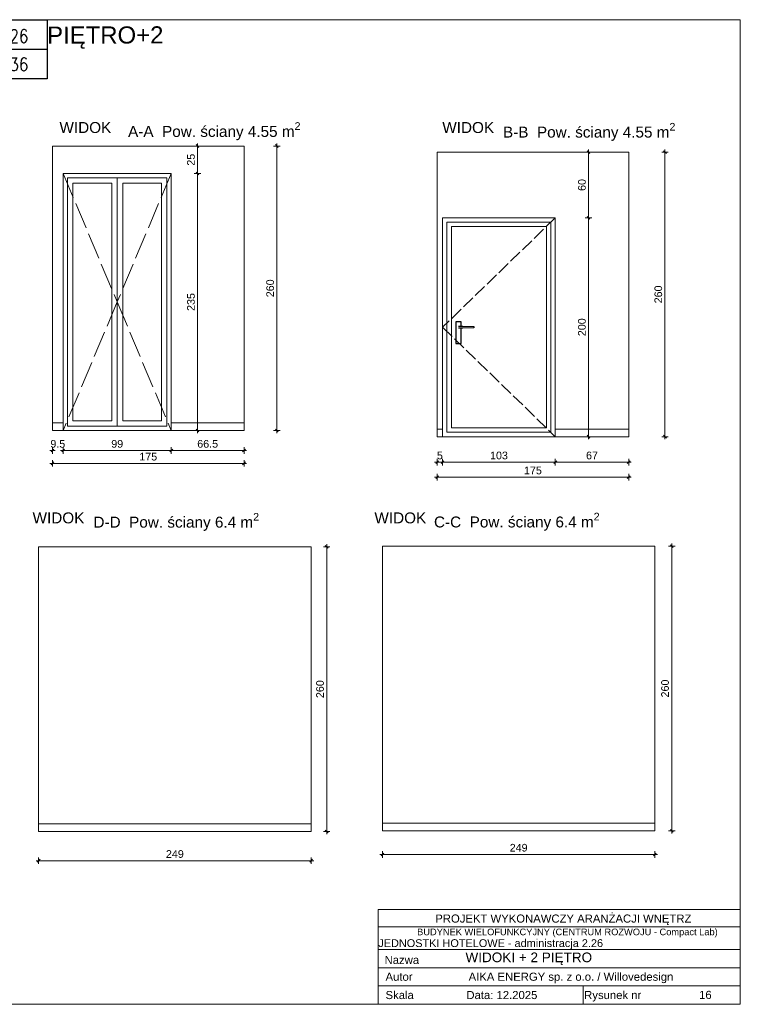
# Model space of a CAD drawing. Header units: millimetres. Extents: x 69081 to 158617, y -37521 to -9534.
# Tile 35 of 256: x 84914 to 85573, y -16424 to -15525. Entities that reach past the tile are written whole.
import ezdxf
from ezdxf.enums import TextEntityAlignment as Align

# ---------------------------------------------------------------- set-up
doc = ezdxf.new("R2010")
doc.units = ezdxf.units.MM
doc.linetypes.add('ACAD_ISO02W100', pattern=[15, 12, -3])
for name, color, linetype in [('A-DRZ', 7, 'Continuous'), ('ADMINISTRACJA RYSUNKI', 7, 'Continuous'), ('F-BIL', 1, 'Continuous'), ('F-BIL-OP', 3, 'Continuous'), ('F-BIL-TA', 1, 'Continuous')]:
    doc.layers.add(name, color=color, linetype=linetype)
doc.layers.add('Aika MEBLE WIDOKOWA', color=4, linetype='Continuous', lineweight=20, transparency=0.3)
for name, color, linetype, lineweight in [('Aika MEBLE wypełnienie', 8, 'Continuous', 0), ('AIKA NUMERACJA ŚCIAN', 30, 'Continuous', 5), ('Aika OPISY', 7, 'Continuous', 20), ('AIKA tabelka ogólna 25', 7, 'Continuous', 20), ('Aika WYMIAROWANIE 25', 7, 'Continuous', 20), ('NUMERACJA MIESZKAŃ', 12, 'Continuous', 0)]:
    doc.layers.add(name, color=color, linetype=linetype, lineweight=lineweight)
doc.styles.add('AM_arial', font='arial.ttf')
doc.styles.add('Annotative', font='arial.ttf')
doc.styles.add('SIMPLEX', font='simplex', dxfattribs={"width": 0.85})
doc.styles.get("Standard").update_dxf_attribs({"font": 'arial.ttf'})
doc.dimstyles.new('Dwudziestka', dxfattribs={"dimtxt": 7, "dimasz": 0.6, "dimexe": 5, "dimexo": 0, "dimgap": 2.5, "dimtad": 1, "dimdec": 3, "dimrnd": 0.5, "dimdsep": 46, "dimtxsty": 'AM_arial', "dimblk": 'znacznik', "dimcen": 0.09, "dimdle": 5, "dimse1": 1, "dimse2": 1, "dimclre": 256, "dimadec": 0, "dimazin": 0, "dimtfac": 0.4, "dimtdec": 3, "dimtix": 1, "dimtofl": 0, "dimtmove": 2, "dimatfit": 3, "dimldrblk": 'NONE', "dimfxl": 1, "dimtfillclr": 256, "dimtolj": 1, "dimlwd": 18, "dimlwe": 15, "dimarcsym": 0})

# ---------------------------------------------------------------- blocks, each defined once
blk = doc.blocks.new('znacznik')
at = {"color": 0}
for points in [[(-4, 0), (4, 0)], [(0, -5), (0, 5)]]:
    blk.add_lwpolyline(points, dxfattribs=at)
at = {"color": 1}
blk.add_lwpolyline([(-2.1, -2.1), (2.1, 2.1)], dxfattribs=at)
blk = doc.blocks.new('*D2894')
at = {"layer": 'Aika WYMIAROWANIE 25', "color": 0, "transparency": 16777216}
blk.add_line((84944.73, -15930.16), (85118.58, -15930.16), dxfattribs=at)
at = {"layer": 'Defpoints', "color": 0, "transparency": 16777216}
for p in [(84944.13, -15900.21), (85119.18, -15900.21), (85119.18, -15930.16)]:
    blk.add_point(p, dxfattribs=at)
at = {"layer": 'Aika WYMIAROWANIE 25', "color": 0, "linetype": 'ByBlock', "transparency": 16777216, "xscale": 0.6, "yscale": 0.6, "zscale": 0.6, "rotation": 180}
blk.add_blockref('znacznik', (84944.13, -15930.16), dxfattribs=at)
at = {"layer": 'Aika WYMIAROWANIE 25', "color": 0, "linetype": 'ByBlock', "transparency": 16777216, "xscale": 0.6, "yscale": 0.6, "zscale": 0.6}
blk.add_blockref('znacznik', (85119.18, -15930.16), dxfattribs=at)
at = {"layer": 'Aika WYMIAROWANIE 25', "color": 0, "transparency": 16777216, "insert": (85031.65, -15924.08), "char_height": 7, "attachment_point": 5, "style": 'AM_arial'}
blk.add_mtext('\\A1;175', dxfattribs=at)
blk = doc.blocks.new('_None')
blk = doc.blocks.new('*D2895')
at = {"layer": 'Aika WYMIAROWANIE 25', "color": 0, "transparency": 16777216}
blk.add_line((85118.58, -15918.45), (85053.3, -15918.45), dxfattribs=at)
at = {"layer": 'Defpoints', "color": 0, "transparency": 16777216}
for p in [(85052.7, -15900.21), (85119.18, -15900.21), (85052.7, -15918.45)]:
    blk.add_point(p, dxfattribs=at)
at = {"layer": 'Aika WYMIAROWANIE 25', "color": 0, "linetype": 'ByBlock', "transparency": 16777216, "xscale": 0.6, "yscale": 0.6, "zscale": 0.6, "rotation": 180}
blk.add_blockref('znacznik', (85052.7, -15918.45), dxfattribs=at)
at = {"layer": 'Aika WYMIAROWANIE 25', "color": 0, "linetype": 'ByBlock', "transparency": 16777216, "xscale": 0.6, "yscale": 0.6, "zscale": 0.6}
blk.add_blockref('znacznik', (85119.18, -15918.45), dxfattribs=at)
at = {"layer": 'Aika WYMIAROWANIE 25', "color": 0, "transparency": 16777216, "insert": (85085.94, -15912.38), "char_height": 7, "attachment_point": 5, "style": 'AM_arial'}
blk.add_mtext('\\A1;66.5', dxfattribs=at)
blk = doc.blocks.new('*D2896')
at = {"layer": 'Aika WYMIAROWANIE 25', "color": 0, "transparency": 16777216}
blk.add_line((85052.1, -15918.45), (84954.46, -15918.45), dxfattribs=at)
at = {"layer": 'Defpoints', "color": 0, "transparency": 16777216}
for p in [(84953.86, -15900.21), (85052.7, -15900.21), (84953.86, -15918.45)]:
    blk.add_point(p, dxfattribs=at)
at = {"layer": 'Aika WYMIAROWANIE 25', "color": 0, "linetype": 'ByBlock', "transparency": 16777216, "xscale": 0.6, "yscale": 0.6, "zscale": 0.6, "rotation": 180}
blk.add_blockref('znacznik', (84953.86, -15918.45), dxfattribs=at)
at = {"layer": 'Aika WYMIAROWANIE 25', "color": 0, "linetype": 'ByBlock', "transparency": 16777216, "xscale": 0.6, "yscale": 0.6, "zscale": 0.6}
blk.add_blockref('znacznik', (85052.7, -15918.45), dxfattribs=at)
at = {"layer": 'Aika WYMIAROWANIE 25', "color": 0, "transparency": 16777216, "insert": (85003.28, -15912.38), "char_height": 7, "attachment_point": 5, "style": 'AM_arial'}
blk.add_mtext('\\A1;99', dxfattribs=at)
blk = doc.blocks.new('*D2897')
at = {"layer": 'Aika WYMIAROWANIE 25', "color": 0, "transparency": 16777216}
for p, q in [((84943.53, -15918.45), (84942.93, -15918.45)), ((84954.46, -15918.45), (84955.06, -15918.45))]:
    blk.add_line(p, q, dxfattribs=at)
at = {"layer": 'Defpoints', "color": 0, "transparency": 16777216}
for p in [(84944.13, -15900.21), (84953.86, -15900.21), (84944.13, -15918.45)]:
    blk.add_point(p, dxfattribs=at)
at = {"layer": 'Aika WYMIAROWANIE 25', "color": 0, "linetype": 'ByBlock', "transparency": 16777216, "xscale": 0.6, "yscale": 0.6, "zscale": 0.6}
blk.add_blockref('znacznik', (84944.13, -15918.45), dxfattribs=at)
at = {"layer": 'Aika WYMIAROWANIE 25', "color": 0, "linetype": 'ByBlock', "transparency": 16777216, "xscale": 0.6, "yscale": 0.6, "zscale": 0.6, "rotation": 180}
blk.add_blockref('znacznik', (84953.86, -15918.45), dxfattribs=at)
at = {"layer": 'Aika WYMIAROWANIE 25', "color": 0, "transparency": 16777216, "insert": (84948.99, -15912.38), "char_height": 7, "attachment_point": 5, "style": 'AM_arial'}
blk.add_mtext('\\A1;9.5', dxfattribs=at)
blk = doc.blocks.new('*D2898')
at = {"layer": 'Aika WYMIAROWANIE 25', "color": 0, "transparency": 16777216}
blk.add_line((85149.15, -15899.61), (85149.15, -15640.81), dxfattribs=at)
at = {"layer": 'Defpoints', "color": 0, "transparency": 16777216}
for p in [(85119.18, -15640.21), (85149.15, -15640.21), (85119.18, -15900.21)]:
    blk.add_point(p, dxfattribs=at)
at = {"layer": 'Aika WYMIAROWANIE 25', "color": 0, "linetype": 'ByBlock', "transparency": 16777216, "xscale": 0.6, "yscale": 0.6, "zscale": 0.6}
for p, rotation in [((85149.15, -15640.21), 90), ((85149.15, -15900.21), 270)]:
    blk.add_blockref('znacznik', p, dxfattribs=dict(at, rotation=rotation))
at = {"layer": 'Aika WYMIAROWANIE 25', "color": 0, "transparency": 16777216, "insert": (85143.08, -15770.21), "char_height": 7, "attachment_point": 5, "rotation": 90, "style": 'AM_arial'}
blk.add_mtext('\\A1;260', dxfattribs=at)
blk = doc.blocks.new('*D2899')
at = {"layer": 'Aika WYMIAROWANIE 25', "color": 0, "transparency": 16777216}
blk.add_line((85076.75, -15665.81), (85076.75, -15899.61), dxfattribs=at)
at = {"layer": 'Defpoints', "color": 0, "transparency": 16777216}
for p in [(85052.7, -15665.21), (85052.7, -15900.21), (85076.75, -15900.21)]:
    blk.add_point(p, dxfattribs=at)
at = {"layer": 'Aika WYMIAROWANIE 25', "color": 0, "linetype": 'ByBlock', "transparency": 16777216, "xscale": 0.6, "yscale": 0.6, "zscale": 0.6}
for p, rotation in [((85076.75, -15665.21), 90), ((85076.75, -15900.21), 270)]:
    blk.add_blockref('znacznik', p, dxfattribs=dict(at, rotation=rotation))
at = {"layer": 'Aika WYMIAROWANIE 25', "color": 0, "transparency": 16777216, "insert": (85070.68, -15782.71), "char_height": 7, "attachment_point": 5, "rotation": 90, "style": 'AM_arial'}
blk.add_mtext('\\A1;235', dxfattribs=at)
blk = doc.blocks.new('*D2900')
at = {"layer": 'Aika WYMIAROWANIE 25', "color": 0, "transparency": 16777216}
blk.add_line((85076.75, -15664.61), (85076.75, -15640.81), dxfattribs=at)
at = {"layer": 'Defpoints', "color": 0, "transparency": 16777216}
for p in [(85052.7, -15640.21), (85076.75, -15640.21), (85052.7, -15665.21)]:
    blk.add_point(p, dxfattribs=at)
at = {"layer": 'Aika WYMIAROWANIE 25', "color": 0, "linetype": 'ByBlock', "transparency": 16777216, "xscale": 0.6, "yscale": 0.6, "zscale": 0.6}
for p, rotation in [((85076.75, -15640.21), 90), ((85076.75, -15665.21), 270)]:
    blk.add_blockref('znacznik', p, dxfattribs=dict(at, rotation=rotation))
at = {"layer": 'Aika WYMIAROWANIE 25', "color": 0, "transparency": 16777216, "insert": (85070.68, -15652.71), "char_height": 7, "attachment_point": 5, "rotation": 90, "style": 'AM_arial'}
blk.add_mtext('\\A1;25', dxfattribs=at)
blk = doc.blocks.new('*D2901')
at = {"layer": 'Aika WYMIAROWANIE 25', "color": 0, "transparency": 16777216}
blk.add_line((85503.87, -15646.39), (85503.87, -15905.19), dxfattribs=at)
at = {"layer": 'Defpoints', "color": 0, "transparency": 16777216}
for p in [(85470.7, -15645.79), (85470.7, -15905.79), (85503.87, -15905.79)]:
    blk.add_point(p, dxfattribs=at)
at = {"layer": 'Aika WYMIAROWANIE 25', "color": 0, "linetype": 'ByBlock', "transparency": 16777216, "xscale": 0.6, "yscale": 0.6, "zscale": 0.6}
for p, rotation in [((85503.87, -15645.79), 90), ((85503.87, -15905.79), 270)]:
    blk.add_blockref('znacznik', p, dxfattribs=dict(at, rotation=rotation))
at = {"layer": 'Aika WYMIAROWANIE 25', "color": 0, "transparency": 16777216, "insert": (85497.8, -15775.79), "char_height": 7, "attachment_point": 5, "rotation": 90, "style": 'AM_arial'}
blk.add_mtext('\\A1;260', dxfattribs=at)
blk = doc.blocks.new('*D2902')
at = {"layer": 'Aika WYMIAROWANIE 25', "color": 0, "transparency": 16777216}
blk.add_line((85470.1, -15929.07), (85404.25, -15929.07), dxfattribs=at)
at = {"layer": 'Defpoints', "color": 0, "transparency": 16777216}
for p in [(85403.65, -15905.79), (85470.7, -15905.79), (85403.65, -15929.07)]:
    blk.add_point(p, dxfattribs=at)
at = {"layer": 'Aika WYMIAROWANIE 25', "color": 0, "linetype": 'ByBlock', "transparency": 16777216, "xscale": 0.6, "yscale": 0.6, "zscale": 0.6, "rotation": 180}
blk.add_blockref('znacznik', (85403.65, -15929.07), dxfattribs=at)
at = {"layer": 'Aika WYMIAROWANIE 25', "color": 0, "linetype": 'ByBlock', "transparency": 16777216, "xscale": 0.6, "yscale": 0.6, "zscale": 0.6}
blk.add_blockref('znacznik', (85470.7, -15929.07), dxfattribs=at)
at = {"layer": 'Aika WYMIAROWANIE 25', "color": 0, "transparency": 16777216, "insert": (85437.18, -15923), "char_height": 7, "attachment_point": 5, "style": 'AM_arial'}
blk.add_mtext('\\A1;67', dxfattribs=at)
blk = doc.blocks.new('*D2903')
at = {"layer": 'Aika WYMIAROWANIE 25', "color": 0, "transparency": 16777216}
blk.add_line((85403.05, -15929.07), (85301.25, -15929.07), dxfattribs=at)
at = {"layer": 'Defpoints', "color": 0, "transparency": 16777216}
for p in [(85300.65, -15905.79), (85403.65, -15905.79), (85300.65, -15929.07)]:
    blk.add_point(p, dxfattribs=at)
at = {"layer": 'Aika WYMIAROWANIE 25', "color": 0, "linetype": 'ByBlock', "transparency": 16777216, "xscale": 0.6, "yscale": 0.6, "zscale": 0.6, "rotation": 180}
blk.add_blockref('znacznik', (85300.65, -15929.07), dxfattribs=at)
at = {"layer": 'Aika WYMIAROWANIE 25', "color": 0, "linetype": 'ByBlock', "transparency": 16777216, "xscale": 0.6, "yscale": 0.6, "zscale": 0.6}
blk.add_blockref('znacznik', (85403.65, -15929.07), dxfattribs=at)
at = {"layer": 'Aika WYMIAROWANIE 25', "color": 0, "transparency": 16777216, "insert": (85352.15, -15923), "char_height": 7, "attachment_point": 5, "style": 'AM_arial'}
blk.add_mtext('\\A1;103', dxfattribs=at)
blk = doc.blocks.new('*D2904')
at = {"layer": 'Aika WYMIAROWANIE 25', "color": 0, "transparency": 16777216}
for p, q in [((85295.05, -15929.07), (85294.45, -15929.07)), ((85301.25, -15929.07), (85301.85, -15929.07))]:
    blk.add_line(p, q, dxfattribs=at)
at = {"layer": 'Defpoints', "color": 0, "transparency": 16777216}
for p in [(85295.65, -15905.79), (85300.65, -15905.79), (85295.65, -15929.07)]:
    blk.add_point(p, dxfattribs=at)
at = {"layer": 'Aika WYMIAROWANIE 25', "color": 0, "linetype": 'ByBlock', "transparency": 16777216, "xscale": 0.6, "yscale": 0.6, "zscale": 0.6}
blk.add_blockref('znacznik', (85295.65, -15929.07), dxfattribs=at)
at = {"layer": 'Aika WYMIAROWANIE 25', "color": 0, "linetype": 'ByBlock', "transparency": 16777216, "xscale": 0.6, "yscale": 0.6, "zscale": 0.6, "rotation": 180}
blk.add_blockref('znacznik', (85300.65, -15929.07), dxfattribs=at)
at = {"layer": 'Aika WYMIAROWANIE 25', "color": 0, "transparency": 16777216, "insert": (85298.15, -15923.01), "char_height": 7, "attachment_point": 5, "style": 'AM_arial'}
blk.add_mtext('\\A1;5', dxfattribs=at)
blk = doc.blocks.new('*D2905')
at = {"layer": 'Aika WYMIAROWANIE 25', "color": 0, "transparency": 16777216}
blk.add_line((85434.05, -15905.19), (85434.05, -15706.39), dxfattribs=at)
at = {"layer": 'Defpoints', "color": 0, "transparency": 16777216}
for p in [(85403.65, -15705.79), (85434.05, -15705.79), (85403.65, -15905.79)]:
    blk.add_point(p, dxfattribs=at)
at = {"layer": 'Aika WYMIAROWANIE 25', "color": 0, "linetype": 'ByBlock', "transparency": 16777216, "xscale": 0.6, "yscale": 0.6, "zscale": 0.6}
for p, rotation in [((85434.05, -15705.79), 90), ((85434.05, -15905.79), 270)]:
    blk.add_blockref('znacznik', p, dxfattribs=dict(at, rotation=rotation))
at = {"layer": 'Aika WYMIAROWANIE 25', "color": 0, "transparency": 16777216, "insert": (85427.98, -15805.79), "char_height": 7, "attachment_point": 5, "rotation": 90, "style": 'AM_arial'}
blk.add_mtext('\\A1;200', dxfattribs=at)
blk = doc.blocks.new('*D2906')
at = {"layer": 'Aika WYMIAROWANIE 25', "color": 0, "transparency": 16777216}
blk.add_line((85434.05, -15705.19), (85434.05, -15646.39), dxfattribs=at)
at = {"layer": 'Defpoints', "color": 0, "transparency": 16777216}
for p in [(85403.65, -15645.79), (85434.05, -15645.79), (85403.65, -15705.79)]:
    blk.add_point(p, dxfattribs=at)
at = {"layer": 'Aika WYMIAROWANIE 25', "color": 0, "linetype": 'ByBlock', "transparency": 16777216, "xscale": 0.6, "yscale": 0.6, "zscale": 0.6}
for p, rotation in [((85434.05, -15645.79), 90), ((85434.05, -15705.79), 270)]:
    blk.add_blockref('znacznik', p, dxfattribs=dict(at, rotation=rotation))
at = {"layer": 'Aika WYMIAROWANIE 25', "color": 0, "transparency": 16777216, "insert": (85427.98, -15675.79), "char_height": 7, "attachment_point": 5, "rotation": 90, "style": 'AM_arial'}
blk.add_mtext('\\A1;60', dxfattribs=at)
blk = doc.blocks.new('*D2907')
at = {"layer": 'Aika WYMIAROWANIE 25', "color": 0, "transparency": 16777216}
blk.add_line((85494.03, -16287.5), (85246.23, -16287.5), dxfattribs=at)
at = {"layer": 'Defpoints', "color": 0, "transparency": 16777216}
for p in [(85245.63, -16265.9), (85494.63, -16265.9), (85245.63, -16287.5)]:
    blk.add_point(p, dxfattribs=at)
at = {"layer": 'Aika WYMIAROWANIE 25', "color": 0, "linetype": 'ByBlock', "transparency": 16777216, "xscale": 0.6, "yscale": 0.6, "zscale": 0.6, "rotation": 180}
blk.add_blockref('znacznik', (85245.63, -16287.5), dxfattribs=at)
at = {"layer": 'Aika WYMIAROWANIE 25', "color": 0, "linetype": 'ByBlock', "transparency": 16777216, "xscale": 0.6, "yscale": 0.6, "zscale": 0.6}
blk.add_blockref('znacznik', (85494.63, -16287.5), dxfattribs=at)
at = {"layer": 'Aika WYMIAROWANIE 25', "color": 0, "transparency": 16777216, "insert": (85370.13, -16281.42), "char_height": 7, "attachment_point": 5, "style": 'AM_arial'}
blk.add_mtext('\\A1;249', dxfattribs=at)
blk = doc.blocks.new('*D2908')
at = {"layer": 'Aika WYMIAROWANIE 25', "color": 0, "transparency": 16777216}
blk.add_line((85179.87, -16293.24), (84932.07, -16293.24), dxfattribs=at)
at = {"layer": 'Defpoints', "color": 0, "transparency": 16777216}
for p in [(84931.47, -16266.47), (85180.47, -16266.47), (84931.47, -16293.24)]:
    blk.add_point(p, dxfattribs=at)
at = {"layer": 'Aika WYMIAROWANIE 25', "color": 0, "linetype": 'ByBlock', "transparency": 16777216, "xscale": 0.6, "yscale": 0.6, "zscale": 0.6, "rotation": 180}
blk.add_blockref('znacznik', (84931.47, -16293.24), dxfattribs=at)
at = {"layer": 'Aika WYMIAROWANIE 25', "color": 0, "linetype": 'ByBlock', "transparency": 16777216, "xscale": 0.6, "yscale": 0.6, "zscale": 0.6}
blk.add_blockref('znacznik', (85180.47, -16293.24), dxfattribs=at)
at = {"layer": 'Aika WYMIAROWANIE 25', "color": 0, "transparency": 16777216, "insert": (85055.97, -16287.17), "char_height": 7, "attachment_point": 5, "style": 'AM_arial'}
blk.add_mtext('\\A1;249', dxfattribs=at)
blk = doc.blocks.new('*D2909')
at = {"layer": 'Aika WYMIAROWANIE 25', "color": 0, "transparency": 16777216}
blk.add_line((85194.73, -16007.07), (85194.73, -16265.87), dxfattribs=at)
at = {"layer": 'Defpoints', "color": 0, "transparency": 16777216}
for p in [(85180.47, -16006.47), (85180.47, -16266.47), (85194.73, -16266.47)]:
    blk.add_point(p, dxfattribs=at)
at = {"layer": 'Aika WYMIAROWANIE 25', "color": 0, "linetype": 'ByBlock', "transparency": 16777216, "xscale": 0.6, "yscale": 0.6, "zscale": 0.6}
for p, rotation in [((85194.73, -16006.47), 90), ((85194.73, -16266.47), 270)]:
    blk.add_blockref('znacznik', p, dxfattribs=dict(at, rotation=rotation))
at = {"layer": 'Aika WYMIAROWANIE 25', "color": 0, "transparency": 16777216, "insert": (85188.66, -16136.47), "char_height": 7, "attachment_point": 5, "rotation": 90, "style": 'AM_arial'}
blk.add_mtext('\\A1;260', dxfattribs=at)
blk = doc.blocks.new('*D2910')
at = {"layer": 'Aika WYMIAROWANIE 25', "color": 0, "transparency": 16777216}
blk.add_line((85510.03, -16006.5), (85510.03, -16265.3), dxfattribs=at)
at = {"layer": 'Defpoints', "color": 0, "transparency": 16777216}
for p in [(85494.63, -16005.9), (85494.63, -16265.9), (85510.03, -16265.9)]:
    blk.add_point(p, dxfattribs=at)
at = {"layer": 'Aika WYMIAROWANIE 25', "color": 0, "linetype": 'ByBlock', "transparency": 16777216, "xscale": 0.6, "yscale": 0.6, "zscale": 0.6}
for p, rotation in [((85510.03, -16005.9), 90), ((85510.03, -16265.9), 270)]:
    blk.add_blockref('znacznik', p, dxfattribs=dict(at, rotation=rotation))
at = {"layer": 'Aika WYMIAROWANIE 25', "color": 0, "transparency": 16777216, "insert": (85503.96, -16135.9), "char_height": 7, "attachment_point": 5, "rotation": 90, "style": 'AM_arial'}
blk.add_mtext('\\A1;260', dxfattribs=at)
blk = doc.blocks.new('*D2911')
at = {"layer": 'Aika WYMIAROWANIE 25', "color": 0, "transparency": 16777216}
blk.add_line((85296.25, -15942.78), (85470.1, -15942.78), dxfattribs=at)
at = {"layer": 'Defpoints', "color": 0, "transparency": 16777216}
for p in [(85295.65, -15909.72), (85470.7, -15909.72), (85470.7, -15942.78)]:
    blk.add_point(p, dxfattribs=at)
at = {"layer": 'Aika WYMIAROWANIE 25', "color": 0, "linetype": 'ByBlock', "transparency": 16777216, "xscale": 0.6, "yscale": 0.6, "zscale": 0.6, "rotation": 180}
blk.add_blockref('znacznik', (85295.65, -15942.78), dxfattribs=at)
at = {"layer": 'Aika WYMIAROWANIE 25', "color": 0, "linetype": 'ByBlock', "transparency": 16777216, "xscale": 0.6, "yscale": 0.6, "zscale": 0.6}
blk.add_blockref('znacznik', (85470.7, -15942.78), dxfattribs=at)
at = {"layer": 'Aika WYMIAROWANIE 25', "color": 0, "transparency": 16777216, "insert": (85383.18, -15936.71), "char_height": 7, "attachment_point": 5, "style": 'AM_arial'}
blk.add_mtext('\\A1;175', dxfattribs=at)
blk = doc.blocks.new('Aika tabelka 25')
at = {"layer": 'AIKA tabelka ogólna 25', "transparency": 33554610}
for p, q in [((-330.67, 86.57), (0, 86.57)), ((-330.67, 86.57), (-330.67, 0)), ((0, 86.57), (0, 0)), ((-330.67, 50.22), (0, 50.22)), ((-330.67, 50.22), (0, 50.22)), ((-330.67, 33.48), (0, 33.48)), ((-330.67, 33.48), (0, 33.48)), ((-330.67, 16.74), (0, 16.74)), ((-330.67, 16.74), (0, 16.74)), ((-143.56, 16.74), (-143.56, 0)), ((-330.67, 0.11), (0, 0.11)), ((-330.67, 0.11), (0, 0.11))]:
    blk.add_line(p, q, dxfattribs=at)
at = {"layer": 'AIKA tabelka ogólna 25', "linetype": 'ByBlock', "transparency": 33554610}
blk.add_line((-330.49, 70.91), (0.18, 70.91), dxfattribs=at)
for s, height, p in [('PROJEKT WYKONAWCZY ARANŻACJI WNĘTRZ', 7.392, (-161.54, 82.03)), ('BUDYNEK WIELOFUNKCYJNY (CENTRUM ROZWOJU - Compact Lab) ', 6.0609, (-156.64, 69.17))]:
    blk.add_text(s, height=height, dxfattribs=at).set_placement(p, align=Align.TOP_CENTER)
for s, p in [('Nazwa ', (-324.9, 36.85)), ('Autor', (-324.03, 21.52)), ('AIKA ENERGY sp. z o.o. / Willovedesign', (-248.11, 21.52)), ('Skala ', (-324.03, 4.78)), (' Data: 12.2025', (-253.02, 4.78)), (' Rysunek nr ', (-145.39, 4.78))]:
    blk.add_text(s, height=7.392, dxfattribs=at).set_placement(p)
blk = doc.blocks.new('DYBY-BL5')
at = {"layer": 'F-BIL-TA', "color": 1}
blk.add_line((0, 45), (110, 45), dxfattribs=at)
blk.add_lwpolyline([(0, 0), (0, 90), (110, 90), (110, 0)], close=True, dxfattribs=at)
at = {"layer": 'F-BIL-OP', "style": 'SIMPLEX', "width": 0.85}
blk.add_attdef('NR', text='', height=20, dxfattribs=at).set_placement((56, 55), align=Align.CENTER)
at = {"layer": 'F-BIL-OP', "color": 2, "style": 'SIMPLEX', "width": 0.85, "flags": 1}
for tag, p in [('NAZWA', (119, 55)), ('POSADZKA', (119, 12)), ('GRUPA', (119, -27)), ('RODZAJ', (119, -72))]:
    blk.add_attdef(tag, p, '', height=19, dxfattribs=at)
at = {"layer": 'F-BIL-OP', "color": 2, "style": 'SIMPLEX', "width": 0.85}
blk.add_attdef('POW.', text='', height=20, dxfattribs=at).set_placement((56, 12), align=Align.CENTER)
at = {"layer": 'F-BIL-OP', "color": 2, "style": 'SIMPLEX', "width": 0.85, "flags": 1}
blk.add_attdef('POWH.', text='', height=20, dxfattribs=at).set_placement((56, -27), align=Align.CENTER)

msp = doc.modelspace()

# ---------------------------------------------------------------- linework, layer by layer
at = {"layer": 'A-DRZ', "color": 251, "true_color": 0x636466}
for points in [[(85317.6936, -15804.785), (85317.6936, -15800.785), (85312.6936, -15800.785), (85312.6936, -15820.785), (85317.6936, -15820.785), (85317.6936, -15806.785)], [(85315.1936, -15804.785), (85319.1936, -15804.785), (85329.1936, -15805.185), (85329.1936, -15806.385), (85319.1936, -15806.785), (85315.1936, -15806.785)]]:
    msp.add_lwpolyline(points, dxfattribs=at)
at = {"layer": 'ADMINISTRACJA RYSUNKI', "color": 7, "lineweight": 5}
for points in [[(84873.2556, -15524.7657), (85572.5337, -15524.7657), (85572.5337, -16424.3406), (84873.2556, -16424.3406)], [(84944.1253, -15640.2124), (85119.1763, -15640.2124), (85119.1763, -15900.2124), (84944.1253, -15900.2124)], [(85295.6513, -15645.785), (85470.7022, -15645.785), (85470.7022, -15905.785), (85295.6513, -15905.785)]]:
    msp.add_lwpolyline(points, close=True, dxfattribs=at)
for points in [[(84944.1253, -15640.2124), (84944.1253, -15900.2124)], [(84944.1253, -15900.2124), (85119.1763, -15900.2124), (85119.1763, -15640.2124), (84944.1253, -15640.2124)], [(85119.1763, -15640.2124), (85119.1763, -15900.2124)], [(84957.8623, -15669.2124), (84957.8623, -15896.2124)], [(84931.4687, -16266.4738), (85180.4687, -16266.4738), (85180.4687, -16006.4738), (84931.4687, -16006.4738), (84931.4687, -16266.4738)], [(85245.6279, -16265.8952), (85494.6279, -16265.8952), (85494.6279, -16005.8952), (85245.6279, -16005.8952), (85245.6279, -16265.8952)]]:
    msp.add_lwpolyline(points, dxfattribs=at)
at = {"layer": 'ADMINISTRACJA RYSUNKI', "color": 251, "linetype": 'ACAD_ISO02W100', "lineweight": 5, "ltscale": 2, "true_color": 0x636466}
for points in [[(84953.8623, -15665.2124), (85003.2804, -15782.7124), (84953.8623, -15900.2124)], [(85052.6986, -15665.2124), (85003.2804, -15782.7124), (85052.6986, -15900.2124)]]:
    msp.add_lwpolyline(points, dxfattribs=at)
at = {"layer": 'ADMINISTRACJA RYSUNKI', "color": 251, "lineweight": 5, "true_color": 0x636466}
for points in [[(84957.8623, -15669.2124), (85003.2804, -15669.2124), (85003.2804, -15896.2124), (84957.8623, -15896.2124)], [(85003.2804, -15669.2124), (85048.6986, -15669.2124), (85048.6986, -15896.2124), (85003.2804, -15896.2124)], [(84962.8623, -15674.2124), (84998.2804, -15674.2124), (84998.2804, -15891.2124), (84962.8623, -15891.2124)], [(85008.2804, -15674.2124), (85043.6986, -15674.2124), (85043.6986, -15891.2124), (85008.2804, -15891.2124)], [(85304.6513, -15901.785), (85304.6513, -15709.785), (85399.6513, -15709.785), (85399.6513, -15901.785)], [(85308.6513, -15897.785), (85308.6513, -15713.785), (85395.6513, -15713.785), (85395.6513, -15897.785)]]:
    msp.add_lwpolyline(points, close=True, dxfattribs=at)
for points in [[(85003.2804, -15669.2124), (85003.2804, -15896.2124)], [(85300.6513, -15905.785), (85300.6513, -15705.785), (85403.6513, -15705.785), (85403.6513, -15905.785), (85300.6513, -15905.785)]]:
    msp.add_lwpolyline(points, dxfattribs=at)
at = {"layer": 'ADMINISTRACJA RYSUNKI', "color": 251, "linetype": 'ACAD_ISO02W100', "lineweight": 5, "true_color": 0x636466}
msp.add_lwpolyline([(85403.6513, -15705.785), (85300.6513, -15805.785), (85403.6513, -15905.785)], dxfattribs=at)
at = {"layer": 'Aika MEBLE WIDOKOWA', "color": 251, "ltscale": 10, "true_color": 0x636466}
for points in [[(84953.8623, -15665.2124), (85052.6986, -15665.2124), (85052.6986, -15900.2124), (84953.8623, -15900.2124)], [(84957.8623, -15669.2124), (85048.6986, -15669.2124), (85048.6986, -15896.2124), (84957.8623, -15896.2124)]]:
    msp.add_lwpolyline(points, close=True, dxfattribs=at)
at = {"layer": 'Aika MEBLE wypełnienie'}
for points in [[(84944.1253, -15893.2124), (84953.8623, -15893.2124)], [(85052.6986, -15893.2124), (85119.1763, -15893.2124)], [(85295.6513, -15898.785), (85300.6513, -15898.785)], [(85403.6513, -15898.785), (85470.7022, -15898.785)], [(84931.4687, -16259.4738), (85180.4687, -16259.4738)], [(85245.6279, -16258.8952), (85494.6279, -16258.8952)]]:
    msp.add_lwpolyline(points, dxfattribs=at)

# ---------------------------------------------------------------- block references
at = {"transparency": 33554610}
msp.add_blockref('Aika tabelka 25', (85572.5337, -16424.4542), dxfattribs=at)
at = {"layer": 'F-BIL', "xscale": 0.6, "yscale": 0.6, "zscale": 0.6}
msp.add_blockref('DYBY-BL5', (84873.2556, -15578.7657), dxfattribs=at).add_auto_attribs({'NR': '2.26', 'POW.': '4.36'})

# ---------------------------------------------------------------- texts
at = {"layer": 'AIKA NUMERACJA ŚCIAN', "transparency": 33554687, "char_height": 10, "width": 133.251804, "attachment_point": 1, "style": 'Annotative'}
for insert in [(84950.5244, -15618.3006), (85300.3926, -15618.3006), (84925.9322, -15974.9986), (85238.3397, -15974.9986)]:
    msp.add_mtext('WIDOK ', dxfattribs=dict(at, insert=insert))
at = {"layer": 'AIKA NUMERACJA ŚCIAN', "transparency": 33554687, "char_height": 10, "attachment_point": 1, "style": 'Annotative'}
for s, insert in [('\\A1;A-A  Pow. ściany 4.55 m{\\H0.7x;\\S2^ ;}', (85013.2164, -15618.4694)), ('\\A1;B-B  Pow. ściany 4.55 m{\\H0.7x;\\S2^ ;}', (85355.8143, -15619.0869)), ('\\A1;D-D  Pow. ściany 6.4 m{\\H0.7x;\\S2^ ;}', (84981.5871, -15975.4812)), ('\\A1;C-C  Pow. ściany 6.4 m{\\H0.7x;\\S2^ ;}', (85292.7732, -15975.321))]:
    msp.add_mtext_dynamic_manual_height_columns(s, width=358.759768, gutter_width=8.4365, heights=[0], dxfattribs=dict(at, insert=insert))
at = {"layer": 'Aika OPISY', "color": 5, "transparency": 33554610, "style": 'Annotative'}
for s, height, p in [('JEDNOSTKI HOTELOWE - administracja 2.26 ', 7.133156, (85241.862, -16372.1337)), ('WIDOKI + 2 PIĘTRO', 8.849063, (85321.5704, -16385.9678))]:
    msp.add_text(s, height=height, dxfattribs=at).set_placement(p)
at = {"layer": 'AIKA tabelka ogólna 25', "linetype": 'ByBlock', "transparency": 33554610}
msp.add_text('16', height=7.392, dxfattribs=at).set_placement((85535.0515, -16419.5413))
at = {"layer": 'NUMERACJA MIESZKAŃ', "color": 1, "lineweight": 18, "insert": (84939.2175, -15531.0275), "char_height": 15.64478, "attachment_point": 1, "rotation": 0.1061949}
msp.add_mtext('PIĘTRO+2', dxfattribs=at)

# ---------------------------------------------------------------- dimensions: what is measured, and where the dimension line sits
at = {"layer": 'Aika WYMIAROWANIE 25'}
for base, p1, p2, picture, middle in [((85076.7536, -15640.2124), (85052.6986, -15665.2124), (85052.6986, -15640.2124), '*D2900', (85070.6796, -15652.7124)), ((85149.153, -15640.2124), (85119.1763, -15900.2124), (85119.1763, -15640.2124), '*D2898', (85143.079, -15770.2124)), ((85434.05, -15645.785), (85403.6513, -15705.785), (85403.6513, -15645.785), '*D2906', (85427.9759, -15675.785)), ((85503.873, -15905.785), (85470.7022, -15645.785), (85470.7022, -15905.785), '*D2901', (85497.7989, -15775.785)), ((85076.7536, -15900.2124), (85052.6986, -15665.2124), (85052.6986, -15900.2124), '*D2899', (85070.6772, -15782.7124)), ((85434.05, -15705.785), (85403.6513, -15905.785), (85403.6513, -15705.785), '*D2905', (85427.9759, -15805.785)), ((85194.7323, -16266.4738), (85180.4687, -16006.4738), (85180.4687, -16266.4738), '*D2909', (85188.6583, -16136.4738)), ((85510.0305, -16265.8952), (85494.6279, -16005.8952), (85494.6279, -16265.8952), '*D2910', (85503.9565, -16135.8952))]:
    dim = msp.add_linear_dim(base=base, p1=p1, p2=p2, angle=90, dimstyle='Dwudziestka', override={"dimlwd": 65535}, dxfattribs=at)
    dim.commit()
    dim.dimension.update_dxf_attribs({"geometry": picture, "text_midpoint": middle})
for base, p1, p2, picture, middle in [((85119.1763, -15930.1575), (84944.1253, -15900.2124), (85119.1763, -15900.2124), '*D2894', (85031.6508, -15924.0835)), ((84944.1253, -15918.4535), (84953.8623, -15900.2124), (84944.1253, -15900.2124), '*D2897', (84948.9938, -15912.3795)), ((84953.8623, -15918.4535), (85052.6986, -15900.2124), (84953.8623, -15900.2124), '*D2896', (85003.2804, -15912.3795)), ((85052.6986, -15918.4535), (85119.1763, -15900.2124), (85052.6986, -15900.2124), '*D2895', (85085.9374, -15912.3795)), ((85295.6513, -15929.0727), (85300.6513, -15905.785), (85295.6513, -15905.785), '*D2904', (85298.1513, -15923.013)), ((85300.6513, -15929.0727), (85403.6513, -15905.785), (85300.6513, -15905.785), '*D2903', (85352.1513, -15922.9963)), ((85403.6513, -15929.0727), (85470.7022, -15905.785), (85403.6513, -15905.785), '*D2902', (85437.1768, -15922.9987)), ((85470.7022, -15942.7841), (85295.6513, -15909.7178), (85470.7022, -15909.7178), '*D2911', (85383.1768, -15936.7101)), ((85245.6279, -16287.4964), (85494.6279, -16265.8952), (85245.6279, -16265.8952), '*D2907', (85370.1279, -16281.4223)), ((84931.4687, -16293.2425), (85180.4687, -16266.4738), (84931.4687, -16266.4738), '*D2908', (85055.9687, -16287.1685))]:
    dim = msp.add_linear_dim(base=base, p1=p1, p2=p2, dimstyle='Dwudziestka', override={"dimlwd": 65535}, dxfattribs=at)
    dim.commit()
    dim.dimension.update_dxf_attribs({"geometry": picture, "text_midpoint": middle})

doc.saveas('drawing.dxf')
